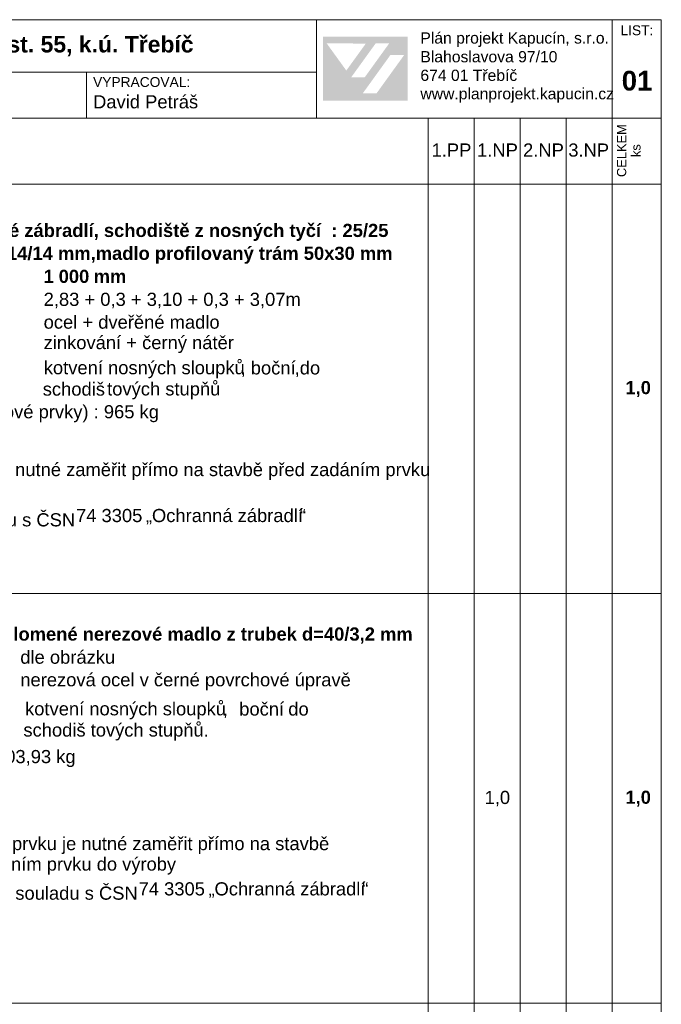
# Model space of a CAD drawing. Header units: millimetres. Extents: x 15381 to 191117, y -190522 to 367005.
# Tile 20 of 79: x 76350 to 86117, y -34551 to -19572. Entities that reach past the tile are written whole.
import ezdxf

# ---------------------------------------------------------------- set-up
doc = ezdxf.new("R2010")
doc.units = ezdxf.units.MM
doc.header["$MEASUREMENT"] = 0
doc.styles.add('GENEROVANÝ_STYL_1', font='txt')
doc.styles.add('GENEROVANÝ_STYL_2', font='txt')

msp = doc.modelspace()

# ---------------------------------------------------------------- hatches: boundary and pattern name
at = {"linetype": 'Continuous', "lineweight": 13}
h = msp.add_hatch(color=1, dxfattribs=at)
h.paths.add_polyline_path([(80965.1, -20803.8), (82255.5, -20803.8), (82255.5, -19830.3), (80965.1, -19830.3)])
h.paths.add_polyline_path([(81024.4, -19933.3), (81619.5, -19934.4), (81322.2, -20345.5)], flags=0)
h.paths.add_polyline_path([(81394.9, -20450.3), (81768.7, -19932.8), (81974.3, -19932.8), (81600.4, -20451.3)], flags=0)
h.paths.add_polyline_path([(81781.2, -20694), (81571.6, -20694), (81994.1, -20108.5), (82203.6, -20108.5)], flags=0)

# ---------------------------------------------------------------- linework, layer by layer
at = {"color": 7, "linetype": 'Continuous', "lineweight": 20}
for p, q in [((86117.4, -19571.8), (67117.4, -19571.8)), ((80867.4, -21071.8), (80867.4, -19571.8)), ((85367.4, -19571.8), (85367.4, -21071.8)), ((86117.4, -47271.8), (86117.4, -19571.8)), ((80867.4, -20371.8), (67117.4, -20371.8)), ((77367.4, -20371.8), (77367.4, -21071.8)), ((86117.4, -21071.8), (67117.4, -21071.8)), ((82567.4, -21071.8), (82567.4, -22071.8)), ((83267.4, -21071.8), (83267.4, -22071.8)), ((83967.4, -21071.8), (83967.4, -22071.8)), ((84667.4, -21071.8), (84667.4, -22071.8)), ((85367.4, -21071.8), (85367.4, -22071.8)), ((83567.4, -22071.8), (67117.4, -22071.8)), ((82567.4, -22071.8), (82567.4, -47777.8)), ((83267.4, -22071.8), (83267.4, -47271.8)), ((86117.4, -22071.8), (83567.4, -22071.8)), ((83967.4, -22071.8), (83967.4, -47271.8)), ((84667.4, -22071.8), (84667.4, -47271.8)), ((85367.4, -22071.8), (85367.4, -27111.8)), ((85367.4, -27111.8), (85367.4, -32151.8)), ((67117.4, -28303.9), (86117.4, -28303.9)), ((85367.4, -32151.8), (85367.4, -47271.8)), ((67117.4, -34536), (86117.4, -34536))]:
    msp.add_line(p, q, dxfattribs=at)

# ---------------------------------------------------------------- texts
at = {"color": 7, "linetype": 'Continuous', "lineweight": 20, "attachment_point": 7}
for s, insert, char_height, style in [('\\A1;{\\pql;\\fArial|b0|i0|c238|p38;LIST:}', (85495.5, -19809.9), 150, 'GENEROVANÝ_STYL_1'), ('\\A1;{\\pql;\\fArial|b1|i0|c238|p38;Stavební úpravy polyfunkčního domu, p.č.st. 55, k.ú. Třebíč}', (69139.9, -20146.2), 250, 'GENEROVANÝ_STYL_2'), ('\\A1;{\\pql;\\fArial|b0|i0|c238|p38;Plán projekt Kapucín, s.r.o.}', (82449.6, -19986.8), 171.134, 'GENEROVANÝ_STYL_1'), ('\\A1;{\\pql;\\fArial|b0|i0|c238|p38;Blahoslavova 97/10}', (82449.6, -20222.9), 171.134, 'GENEROVANÝ_STYL_1'), ('\\A1;{\\pql;\\fArial|b0|i0|c238|p38;674 01 Třebíč}', (82449.6, -20505.5), 171.134, 'GENEROVANÝ_STYL_1'), ('\\A1;{\\pql;\\fArial|b1|i0|c238|p38;01}', (85514.7, -20653.9), 300, 'GENEROVANÝ_STYL_2'), ('\\A1;{\\pql;\\fArial|b0|i0|c238|p38;VYPRACOVAL:}', (77467.4, -20597.2), 150, 'GENEROVANÝ_STYL_1'), ('\\A1;{\\pql;\\fArial|b0|i0|c238|p38;www.planprojekt.kapucin.cz}', (82449.6, -20834.4), 171, 'GENEROVANÝ_STYL_1'), ('\\A1;{\\pql;\\fArial|b0|i0|c238|p38;David Petráš}', (77467.4, -20923.4), 200, 'GENEROVANÝ_STYL_1'), ('\\A1;{\\pql;\\fArial|b0|i0|c238|p38;1.PP}', (82620.3, -21654.7), 200, 'GENEROVANÝ_STYL_1'), ('\\A1;{\\pql;\\fArial|b0|i0|c238|p38;1.NP}', (83312.9, -21654.7), 200, 'GENEROVANÝ_STYL_1'), ('\\A1;{\\pql;\\fArial|b0|i0|c238|p38;2.NP}', (84012.9, -21654.7), 200, 'GENEROVANÝ_STYL_1'), ('\\A1;{\\pql;\\fArial|b0|i0|c238|p38;3\\fArial|b0|i0|c238|p38;.NP}', (84701, -21658.1), 200, 'GENEROVANÝ_STYL_1'), ('\\A1;{\\pql;\\fArial|b1|i0|c238|p38;Ocelové nerezové zábradlí, schodiště z nosných tyčí \\fArial|b1|i0|c238|p38; : \\fArial|b1|i0|c238|p38;25/25}', (73967.4, -22938), 200, 'GENEROVANÝ_STYL_2'), ('\\A1;{\\pql;\\fArial|b1|i0|c238|p38;mm, výplň\\fArial|b1|i0|c238|p38;:\\fArial|b1|i0|c238|p38; tyč\\fArial|b1|i0|c238|p38;e\\fArial|b1|i0|c238|p38; 14/14 mm,madlo profilovaný trám 50x30 mm}', (73967.4, -23286), 200, 'GENEROVANÝ_STYL_2'), ('\\A1;{\\pql;\\fArial|b1|i0|c238|p38;1}', (76714.7, -23576.3), 200, 'GENEROVANÝ_STYL_2'), ('\\A1;{\\pql;\\fArial|b1|i0|c238|p38;000}', (76943.3, -23579.6), 200, 'GENEROVANÝ_STYL_2'), ('\\A1;{\\pql;\\fArial|b1|i0|c238|p38; mm}', (77398.6, -23576.3), 200, 'GENEROVANÝ_STYL_2'), ('\\A1;{\\pql;\\fArial|b1|i0|c238|p38; }', (76866.5, -23644.9), 200, 'GENEROVANÝ_STYL_2'), ('\\A1;{\\pql;\\fArial|b0|i0|c238|p38;2,83 + 0,3 + 3,10 + 0,3 + 3,0\\fArial|b0|i0|c238|p38;7\\fArial|b0|i0|c238|p38;m}', (76714.7, -23963.2), 200, 'GENEROVANÝ_STYL_1'), ('\\A1;{\\pql;\\fArial|b0|i0|c238|p38;ocel\\fArial|b0|i0|c238|p38; + dveřěné madlo\\fArial|b0|i0|c238|p38; }', (76714.7, -24275.5), 200, 'GENEROVANÝ_STYL_1'), ('\\A1;{\\pql;\\fArial|b0|i0|c238|p38;zinkování +\\fArial|b0|i0|c238|p38; čern\\fArial|b0|i0|c238|p38;ý nátěr\\fArial|b0|i0|c238|p38; }', (76714.7, -24644.3), 200, 'GENEROVANÝ_STYL_1'), ('\\A1;{\\pql;\\fArial|b0|i0|c238|p38;kotvení nosných sloupků}', (76716.5, -25026.1), 200, 'GENEROVANÝ_STYL_1'), ('\\A1;{\\pql;\\fArial|b0|i0|c238|p38;boční}', (79867.2, -24971.6), 200, 'GENEROVANÝ_STYL_1'), ('\\A1;{\\pql;\\fArial|b0|i0|c238|p38;do }', (80613.2, -24971.6), 200, 'GENEROVANÝ_STYL_1'), ('\\A1;{\\pql;\\fArial|b0|i0|c238|p38;, }', (79713.6, -25007.3), 200, 'GENEROVANÝ_STYL_1'), ('\\A1;{\\pql;\\fArial|b0|i0|c238|p38;,}', (80536.4, -25007.3), 200, 'GENEROVANÝ_STYL_1'), ('\\A1;{\\pql;\\fArial|b0|i0|c238|p38;schodiš}', (76701.1, -25294.4), 200, 'GENEROVANÝ_STYL_1'), ('\\A1;{\\pql;\\fArial|b0|i0|c238|p38;tových stupňů}', (77681.2, -25348.8), 200, 'GENEROVANÝ_STYL_1'), ('\\A1;{\\pql;\\fArial|b1|i0|c238|p38;1,0}', (85570.7, -25314.1), 200, 'GENEROVANÝ_STYL_2'), ('\\A1;{\\pql;\\fArial|b0|i0|c238|p38;Váha celkem\\fArial|b0|i0|c238|p38;(kovové prvky)\\fArial|b0|i0|c238|p38; : 965 kg}', (73967.4, -25696.6), 200, 'GENEROVANÝ_STYL_1'), ('\\A1;{\\pql;\\fArial|b0|i0|c238|p38;- rozměry prvku je nutné zaměřit přímo na stavbě před zadáním prvku}', (73967.4, -26576.1), 200, 'GENEROVANÝ_STYL_1'), ('\\A1;{\\pql;\\fArial|b0|i0|c238|p38;vyrobit  v souladu s ČSN }', (74135.6, -27340.8), 200, 'GENEROVANÝ_STYL_1'), ('\\A1;{\\pql;\\fArial|b0|i0|c238|p38;74 3305 }', (77207.6, -27218), 200, 'GENEROVANÝ_STYL_1'), ('\\A1;{\\pql;\\fArial|b0|i0|c238|p38;Ochranná zábradlí}', (78363.3, -27217.9), 200, 'GENEROVANÝ_STYL_1'), ('\\A1;{\\pql;\\fArial|b0|i0|c238|p38;“}', (80614.3, -27214.6), 200, 'GENEROVANÝ_STYL_1'), ('\\A1;{\\pql;\\fArial|b0|i0|c238|p38;„}', (78271.9, -27250.9), 200, 'GENEROVANÝ_STYL_1'), ('\\A1;{\\pql;\\fArial|b1|i0|c238|p38;Ocelové lomené nerezové madlo z trubek d=40/3,2 mm}', (75089.2, -29063.2), 200, 'GENEROVANÝ_STYL_2'), ('\\A1;{\\pql;\\fArial|b0|i0|c238|p38;dle obrázku}', (76359.2, -29372.6), 200, 'GENEROVANÝ_STYL_1'), ('\\A1;{\\pql;\\fArial|b0|i0|c238|p38;^I}', (77772.7, -29369.4), 200, 'GENEROVANÝ_STYL_1'), ('\\A1;{\\pql;\\fArial|b0|i0|c238|p38;^I}', (78264.2, -29369.4), 200, 'GENEROVANÝ_STYL_1'), ('\\A1;{\\pql;\\fArial|b0|i0|c238|p38;^I}', (81496.8, -29425.2), 200, 'GENEROVANÝ_STYL_1'), ('\\A1;{\\pql;\\fArial|b0|i0|c238|p38;nerezová ocel\\fArial|b0|i0|c238|p38; v černé povrchové úpravě\\fArial|b0|i0|c238|p38; }', (76359.2, -29773.8), 200, 'GENEROVANÝ_STYL_1'), ('\\A1;{\\pql;\\fArial|b0|i0|c238|p38;boční}', (79692.3, -30161.2), 200, 'GENEROVANÝ_STYL_1'), ('\\A1;{\\pql;\\fArial|b0|i0|c238|p38;do }', (80438.4, -30161.2), 200, 'GENEROVANÝ_STYL_1'), ('\\A1;{\\pql;\\fArial|b0|i0|c238|p38;kotvení nosných sloupků}', (76431.7, -30215.6), 200, 'GENEROVANÝ_STYL_1'), ('\\A1;{\\pql;\\fArial|b0|i0|c238|p38;, }', (79441.3, -30196.8), 200, 'GENEROVANÝ_STYL_1'), ('\\A1;{\\pql;\\fArial|b0|i0|c238|p38;schodiš\\fArial|b0|i0|c238|p38; \\fArial|b0|i0|c238|p38;\\H0.997559x;tových stupňů.}', (76406.5, -30538.2), 200, 'GENEROVANÝ_STYL_1'), ('\\A1;{\\pql;\\fArial|b0|i0|c238|p38;Váha : \\fArial|b0|i0|c238|p38;103,9\\fArial|b0|i0|c238|p38;3 kg}', (75089.2, -30942.6), 200, 'GENEROVANÝ_STYL_1'), ('\\A1;{\\pql;\\fArial|b0|i0|c238|p38;1,0}', (83427.2, -31541.4), 200, 'GENEROVANÝ_STYL_1'), ('\\A1;{\\pql;\\fArial|b1|i0|c238|p38;1,0}', (85570.7, -31546.2), 200, 'GENEROVANÝ_STYL_2'), ('\\A1;{\\pql;\\fArial|b0|i0|c238|p38;vyrobit  v souladu s ČSN }', (75088, -33020.4), 200, 'GENEROVANÝ_STYL_1'), ('\\A1;{\\pql;\\fArial|b0|i0|c238|p38;74 3305 }', (78160, -32897.6), 200, 'GENEROVANÝ_STYL_1'), ('\\A1;{\\pql;\\fArial|b0|i0|c238|p38;Ochranná zábradlí}', (79315.7, -32897.5), 200, 'GENEROVANÝ_STYL_1'), ('\\A1;{\\pql;\\fArial|b0|i0|c238|p38;“}', (81566.6, -32894.2), 200, 'GENEROVANÝ_STYL_1'), ('\\A1;{\\pql;\\fArial|b0|i0|c238|p38;„}', (79224.2, -32930.5), 200, 'GENEROVANÝ_STYL_1')]:
    msp.add_mtext(s, dxfattribs=dict(at, insert=insert, char_height=char_height, style=style))
at = {"color": 7, "linetype": 'Continuous', "lineweight": 20, "insert": (85802.6, -21966.1), "char_height": 140, "attachment_point": 7, "rotation": 90, "line_spacing_factor": 0.93321, "style": 'GENEROVANÝ_STYL_1'}
msp.add_mtext('\\A1;{\\pql;\\fArial|b0|i0|c238|p38;CELKEM\\P\\pqc;\\fArial|b0|i0|c238|p38;ks}', dxfattribs=at)
at = {"color": 7, "linetype": 'Continuous', "lineweight": 20, "insert": (74976, -32577.9), "char_height": 200, "attachment_point": 7, "line_spacing_factor": 0.934455, "style": 'GENEROVANÝ_STYL_1'}
msp.add_mtext('\\A1;{\\pql;\\fArial|b0|i0|c238|p38;- rozměry prvku je nutné zaměřit přímo na stavbě \\P\\pql;\\fArial|b0|i0|c238|p38;před zadáním prvku \\fArial|b0|i0|c238|p38;\\H0.997158x;do výroby}', dxfattribs=at)

doc.saveas('drawing.dxf')
